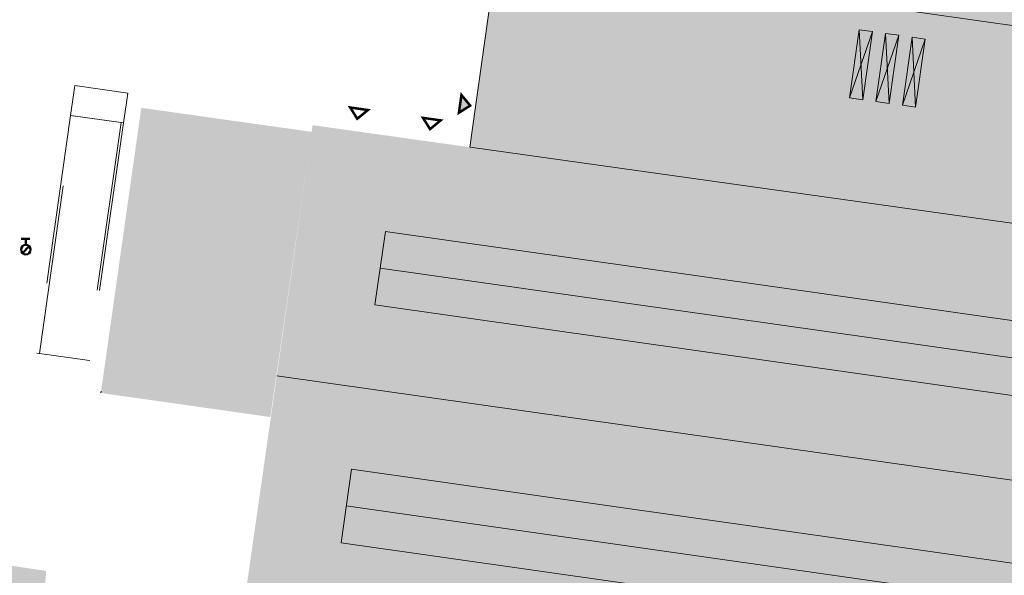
# Model space of a CAD drawing. Header units: millimetres. Extents: x -594446 to -568348, y -1168850 to -1168131.
# Tile 4 of 17: x -594241 to -594168, y -1168674 to -1168633. Entities that reach past the tile are written whole.
import ezdxf

# ---------------------------------------------------------------- set-up
doc = ezdxf.new("R2010")
doc.units = ezdxf.units.MM
doc.linetypes.add('DASHED', pattern=[19.05, 12.7, -6.35])
doc.linetypes.add('ČÁRKOVANÁ', pattern=[19.05, 12.7, -6.35])
doc.layers.get('0').update_dxf_attribs({"color": 250})
for name, color, linetype, lineweight in [('A99_N_kce-pohl', 1, 'Continuous', 9), ('geo katastr', 5, 'Continuous', 0), ('N_popis', 10, 'Continuous', 13), ('S_kce pod', 7, 'DASHED', 18), ('S_kce_pohled', 7, 'Continuous', 18), ('Sit_objekty', 10, 'Continuous', 13), ('taf katastr_objekty', 211, 'Continuous', 18)]:
    doc.layers.add(name, color=color, linetype=linetype, lineweight=lineweight)
doc.layers.add('HYDRANT', color=5, linetype='Continuous')
doc.layers.add('N_kce-pohled', color=7, linetype='Continuous', lineweight=18, true_color=0xfa0000)
doc.styles.get("Standard").update_dxf_attribs({"font": 'ARIALN.TTF'})
doc.dimstyles.new('M - situace', dxfattribs={"dimtxt": 1, "dimasz": 0.55, "dimexe": 0.25, "dimexo": 0.5, "dimgap": 0.1, "dimtad": 1, "dimrnd": 0.05, "dimzin": 0, "dimtxsty": 'Standard', "dimblk": 'OBLIQUE', "dimcen": 0.09, "dimdle": 0.25, "dimclrd": 256, "dimclre": 256, "dimclrt": 256, "dimadec": 0, "dimazin": 0, "dimtfac": 1, "dimtmove": 1, "dimatfit": 0, "dimldrblk": 'OBLIQUE', "dimfxl": 0, "dimtolj": 1, "dimtzin": 0, "dimlwd": 5, "dimlwe": 5, "dimarcsym": 0})

# ---------------------------------------------------------------- blocks, each defined once
blk = doc.blocks.new('_Oblique')
at = {"color": 0, "linetype": 'ByBlock', "lineweight": -2}
blk.add_line((-0.5, -0.5), (0.5, 0.5), dxfattribs=at)
blk = doc.blocks.new('*D59')
at = {"layer": 'Defpoints', "color": 0, "transparency": 16777216}
for p in [(-594203.709, -1168614.97), (-594063.765, -1168622.422), (-594065.497, -1168634.609)]:
    blk.add_point(p, dxfattribs=at)
at = {"layer": 'S_kce_pohled', "lineweight": 5, "transparency": 16777216}
for p, q in [((-594202.68, -1168607.733), (-594201.942, -1168602.536)), ((-594202.224, -1168602.748), (-594063.518, -1168622.457)), ((-594064.469, -1168627.372), (-594063.73, -1168622.174))]:
    blk.add_line(p, q, dxfattribs=at)
at = {"layer": 'S_kce_pohled', "lineweight": 5, "transparency": 16777216, "xscale": 0.55, "yscale": 0.55, "zscale": 0.55}
for p, rotation in [((-594201.977, -1168602.783), 171.9128774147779), ((-594063.765, -1168622.422), 351.9128774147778)]:
    blk.add_blockref('_Oblique', p, dxfattribs=dict(at, rotation=rotation))
at = {"layer": 'S_kce_pohled', "transparency": 16777216, "insert": (-594146.963, -1168609.892), "char_height": 1, "attachment_point": 5, "rotation": 351.91288}
blk.add_mtext('\\A1;139,60', dxfattribs=at)

msp = doc.modelspace()

# ---------------------------------------------------------------- hatches: boundary and pattern name
at = {"layer": 'N_popis'}
msp.add_hatch(color=256, dxfattribs=at).paths.add_polyline_path([(-594207.563, -1168639.033), (-594208.221, -1168638.235), (-594208.407, -1168639.563)])
at = {"layer": 'taf katastr_objekty', "lineweight": 0, "true_color": 0xc7c8ca}
h = msp.add_hatch(color=9, dxfattribs=at)
h.dxf.hatch_style = 1
h.paths.add_polyline_path([(-594186.84, -1168568.15), (-594175.87, -1168569.78), (-594161.8, -1168571.66), (-594162.34, -1168575.58), (-594158.37, -1168576.08), (-594158.83, -1168579.287), (-594176.84, -1168577), (-594177.36, -1168580.82), (-594151.32, -1168584.32), (-594152.94, -1168596.42), (-594178.98, -1168592.92), (-594178.96, -1168592.76), (-594209.36, -1168588.27), (-594206.07, -1168565.3), (-594204.94, -1168565.47), (-594204.39, -1168561.58), (-594202.32, -1168560.03), (-594187.93, -1168562.09), (-594186.27, -1168564.1)])
h.paths.add_polyline_path([(-594269.31, -1168572.62), (-594250.55, -1168575.65), (-594251.43, -1168582.62), (-594251.69, -1168584.12), (-594270.33, -1168580.8), (-594270.15, -1168579.32)])
h.paths.add_polyline_path([(-594139.49, -1168582.93), (-594139.16, -1168582.98), (-594138.21, -1168576.3), (-594137.26, -1168569.67), (-594100.23, -1168574.87), (-594101.13, -1168581.54), (-594101.86, -1168586.99), (-594102.14, -1168589.07), (-594094.42, -1168590.16), (-594079.05, -1168592.28), (-594065.87, -1168594.11), (-594067.85, -1168608.24), (-594104.06, -1168603.09), (-594114.83, -1168601.56), (-594115.74, -1168607.43), (-594127.4, -1168605.64), (-594126.68, -1168600.78), (-594141.71, -1168598.66), (-594141.69, -1168598.5), (-594144.66, -1168598.12), (-594143.62, -1168590.34), (-594140.59, -1168590.73)])
h.paths.add_polyline_path([(-594048.81, -1168585.87), (-594045.79, -1168586.27), (-594021.17, -1168589.77), (-594024.98, -1168617.21), (-594039.79, -1168615.13), (-594039.9, -1168615.88), (-594041.4, -1168615.67), (-594041.3, -1168614.92), (-594049.45, -1168613.78), (-594046.72, -1168593.24), (-594049.74, -1168592.84)])
h.paths.add_polyline_path([(-593998.04, -1168620.92), (-593997.63, -1168617.8), (-593997.45, -1168616.39), (-593996.04, -1168605.55), (-593994.78, -1168597.12), (-593984.26, -1168598.57), (-593987.54, -1168622.36)])
h.paths.add_polyline_path([(-593957.43, -1168614.35), (-593947.49, -1168615.74), (-593949.16, -1168627.77), (-593959.1, -1168626.38)])
h.paths.add_polyline_path([(-593952.02, -1168596.49), (-593944.25, -1168597.64), (-593946.41, -1168609.47), (-593954.33, -1168608.3)])
h.paths.add_polyline_path([(-593877.8, -1168645.47), (-593876.84, -1168638.38), (-593886.38, -1168637.02), (-593887.37, -1168644.11)])
h.paths.add_polyline_path([(-593893.91, -1168657.65), (-593893.68, -1168657.66), (-593893.55, -1168656.69), (-593879.68, -1168658.65), (-593879.81, -1168659.63), (-593879.58, -1168659.67), (-593884.56, -1168694.44), (-593884.79, -1168694.41), (-593884.86, -1168695.15), (-593898.88, -1168693.16), (-593898.84, -1168692.87), (-593899.02, -1168692.85)])
h.paths.add_polyline_path([(-594022.92, -1168637.03), (-593996.11, -1168641.11), (-593965.98, -1168644.98), (-593988.96, -1168811.13), (-593989.34, -1168811.07), (-594046.23, -1168803.12), (-594035.67, -1168727.86)])
h.paths.add_polyline_path([(-593947.81, -1168699.91), (-593929.18, -1168702.42), (-593937.88, -1168765.26), (-593956.31, -1168762.78)])
h.paths.add_polyline_path([(-593905.24, -1168705.57), (-593892.82, -1168707.61), (-593900.92, -1168767.22), (-593913.31, -1168765.53), (-593910.92, -1168747.76), (-593918.56, -1168746.717), (-593917.69, -1168740.367), (-593910.06, -1168741.39)])
h.paths.add_polyline_path([(-593913.88, -1168769.53), (-593913.31, -1168765.53), (-593900.92, -1168767.22), (-593908.62, -1168824.03), (-593923.59, -1168822.04), (-593918.16, -1168781.28), (-593922.81, -1168780.61), (-593921.82, -1168773.24), (-593917.13, -1168773.9), (-593916.51, -1168769.22)])
h.paths.add_polyline_path([(-593962.39, -1168807.3), (-593956.31, -1168762.78), (-593937.88, -1168765.26), (-593944.17, -1168809.8)])
h.paths.add_polyline_path([(-594047.11, -1168829.75), (-593986.5, -1168838.16), (-593988.24, -1168850.39), (-594048.53, -1168842.05)])
h.paths.add_polyline_path([(-594066.4, -1168747.71), (-594041.79, -1168751.12), (-594046.85, -1168787.37), (-594071.08, -1168783.95), (-594071.47, -1168783.9)])
h.paths.add_polyline_path([(-594232.81, -1168736.78), (-594230.835, -1168722.595), (-594085.41, -1168733.67), (-594090.54, -1168770.52), (-594102.92, -1168768.78), (-594234.68, -1168750.26)])
h.paths.add_polyline_path([(-594215.53, -1168696.421), (-594226.995, -1168694.784), (-594229.566, -1168713.401), (-594102.017, -1168731.335), (-594085.41, -1168733.67), (-594230.835, -1168722.595), (-594227.02, -1168694.78), (-594255.74, -1168690.76), (-594252.9, -1168671.9), (-594239.326, -1168673.905), (-594239.49, -1168675.66), (-594213.133, -1168679.426)])
h.paths.add_polyline_path([(-594252.64, -1168734.01), (-594232.81, -1168736.78), (-594234.68, -1168750.26), (-594239.33, -1168749.62), (-594240.66, -1168759.26), (-594252.01, -1168757.7), (-594250.65, -1168747.71), (-594253.16, -1168747.35), (-594252.41, -1168741.8), (-594253.72, -1168741.62)])
h.paths.add_polyline_path([(-594277.08, -1168798.01), (-594269.61, -1168798.96), (-594269.84, -1168801.64), (-594270.35, -1168805.52), (-594255.52, -1168807.44), (-594256.64, -1168816.13), (-594261.55, -1168815.5), (-594279.01, -1168813.25)])
h.paths.add_polyline_path([(-594442.98, -1168752.3), (-594424.18, -1168754.87), (-594425.23, -1168761.77), (-594445.65, -1168758.91), (-594445.229, -1168755.93), (-594443.53, -1168756.17)])
h.paths.add_polyline_path([(-594389.88, -1168784.78), (-594390.43, -1168784.7), (-594390.1, -1168782.41), (-594387.35, -1168782.8), (-594387.4, -1168783.49), (-594382.86, -1168784.16), (-594384.8, -1168798), (-594391.59, -1168797.05)])
h = msp.add_hatch(color=9, dxfattribs=at)
h.dxf.hatch_style = 1
h.paths.add_polyline_path([(-594076.178, -1168667.453), (-594076.351, -1168667.636), (-594077.226, -1168673.793), (-594077.059, -1168673.61)], flags=17)
h.paths.add_polyline_path([(-594076.9, -1168658.49), (-594077.17, -1168660.44), (-594075.386, -1168660.83), (-594077.245, -1168660.566)], flags=17)
h.paths.add_polyline_path([(-594213.119, -1168679.417), (-594215.535, -1168696.435), (-594082.89, -1168715.55), (-594082.734, -1168714.427), (-594079.917, -1168714.828), (-594079.231, -1168709.997), (-594082.06, -1168709.594), (-594075.25, -1168660.71), (-594077.245, -1168660.564), (-594076.9, -1168658.49), (-594069.026, -1168659.585), (-594065.49, -1168634.56), (-594203.786, -1168615.123), (-594207.586, -1168642.154), (-594219.37, -1168640.5), (-594224.71, -1168677.83)])
h = msp.add_hatch(color=9, dxfattribs=at)
h.dxf.hatch_style = 1
h.paths.add_polyline_path([(-594232.21, -1168639.2), (-594219.44, -1168641), (-594222.54, -1168662.374), (-594235.237, -1168660.569)])

# ---------------------------------------------------------------- linework, layer by layer
at = {"layer": 'A99_N_kce-pohl', "color": 7, "linetype": 'Continuous', "lineweight": 9}
for points in [[(-594178.148, -1168638.594), (-594179.138, -1168638.455), (-594178.42, -1168633.345), (-594177.43, -1168633.485)], [(-594176.167, -1168638.873), (-594177.158, -1168638.734), (-594176.44, -1168633.624), (-594175.449, -1168633.763)], [(-594174.187, -1168639.151), (-594175.177, -1168639.012), (-594174.459, -1168633.902), (-594173.469, -1168634.041)]]:
    msp.add_lwpolyline(points, close=True, dxfattribs=at)
at = {"layer": 'A99_N_kce-pohl', "color": 7, "linetype": 'ČÁRKOVANÁ', "lineweight": 9, "ltscale": 10}
for points in [[(-594179.138, -1168638.455), (-594177.43, -1168633.485)], [(-594178.148, -1168638.594), (-594178.42, -1168633.345)], [(-594176.167, -1168638.873), (-594176.44, -1168633.624)], [(-594177.158, -1168638.734), (-594175.449, -1168633.763)], [(-594175.177, -1168639.012), (-594173.469, -1168634.041)], [(-594174.187, -1168639.151), (-594174.459, -1168633.902)]]:
    msp.add_lwpolyline(points, dxfattribs=at)
at = {"layer": 'geo katastr'}
msp.add_lwpolyline([(-594207.586, -1168642.154), (-594203.786, -1168615.123)], dxfattribs=at)
at = {"layer": 'HYDRANT', "lineweight": 50}
for points in [[(-594240.568, -1168649.008), (-594241.202, -1168649.009)], [(-594240.861, -1168649.466), (-594240.861, -1168649.008)], [(-594240.606, -1168649.571), (-594241.114, -1168650.081)]]:
    msp.add_lwpolyline(points, dxfattribs=at)
msp.add_circle((-594240.86, -1168649.826), 0.36, dxfattribs=at)
at = {"layer": 'N_kce-pohled'}
msp.add_lwpolyline([(-594235.219, -1168660.44), (-594235.237, -1168660.569)], dxfattribs=at)
at = {"layer": 'N_popis', "ltscale": 10}
for points, const_width in [([(-594208.221, -1168638.235), (-594208.407, -1168639.563), (-594207.563, -1168639.033)], 0.187), ([(-594215.227, -1168639.365), (-594216.555, -1168639.176), (-594216.026, -1168640.021)], 0.188), ([(-594209.774, -1168640.14), (-594211.102, -1168639.951), (-594210.573, -1168640.796)], 0.188)]:
    msp.add_lwpolyline(points, close=True, dxfattribs=dict(at, const_width=const_width))
at = {"layer": 'S_kce pod'}
for p, q in [((-594237.503, -1168639.763), (-594240.035, -1168657.584)), ((-594233.542, -1168640.325), (-594236.075, -1168658.146)), ((-594236.075, -1168658.146), (-594236.253, -1168658.121))]:
    msp.add_line(p, q, dxfattribs=at)
for points in [[(-594233.324, -1168638.791), (-594233.226, -1168638.098)], [(-594237.284, -1168638.228), (-594237.503, -1168639.763), (-594233.542, -1168640.325), (-594233.324, -1168638.791)]]:
    msp.add_lwpolyline(points, dxfattribs=at)
msp.add_lwpolyline([(-594236.253, -1168658.121), (-594239.837, -1168657.612), (-594237.305, -1168639.791), (-594233.721, -1168640.3)], close=True, dxfattribs=at)
at = {"layer": 'S_kce_pohled'}
for p, q in [((-594205.495, -1168627.544), (-594067.284, -1168647.183)), ((-594077.17, -1168660.44), (-594207.571, -1168642.156)), ((-594222.057, -1168659.285), (-594078.072, -1168679.744))]:
    msp.add_line(p, q, dxfattribs=at)
at = {"layer": 'S_kce_pohled', "ltscale": 2}
msp.add_line((-594240.035, -1168657.584), (-594239.837, -1168657.612), dxfattribs=at)
at = {"layer": 'S_kce_pohled'}
msp.add_lwpolyline([(-594233.226, -1168638.098), (-594237.186, -1168637.535), (-594237.284, -1168638.228)], dxfattribs=at)
at = {"layer": 'Sit_objekty', "color": 7}
for p, q in [((-594214.705, -1168653.976), (-594213.922, -1168648.462)), ((-594083.086, -1168667.052), (-594213.922, -1168648.462)), ((-594083.478, -1168669.81), (-594214.314, -1168651.219)), ((-594083.87, -1168672.567), (-594214.705, -1168653.976)), ((-594217.238, -1168671.797), (-594216.454, -1168666.283)), ((-594085.618, -1168684.873), (-594216.454, -1168666.283)), ((-594086.01, -1168687.631), (-594216.846, -1168669.04)), ((-594086.402, -1168690.388), (-594217.238, -1168671.797))]:
    msp.add_line(p, q, dxfattribs=at)

# ---------------------------------------------------------------- dimensions: what is measured, and where the dimension line sits
at = {"layer": 'S_kce_pohled'}
dim = msp.add_linear_dim(base=(-594063.765, -1168622.422), p1=(-594203.709, -1168614.97), p2=(-594065.497, -1168634.609), angle=351.91288, dimstyle='M - situace', dxfattribs=at)
dim.commit()
dim.dimension.update_dxf_attribs({"geometry": '*D59', "text_midpoint": (-594147.062, -1168610.586), "dimtype": 160})

doc.saveas('drawing.dxf')
